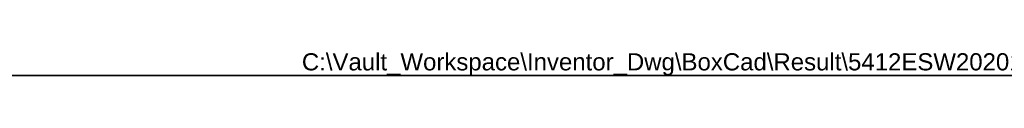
# Model space of a CAD drawing. Header units: inches. Extents: x 0 to 149, y -11 to 97.
# Tile 7 of 13: x 39.55 to 85.74, y 95.59 to 96.74. Entities that reach past the tile are written whole.
import ezdxf

# ---------------------------------------------------------------- set-up
doc = ezdxf.new("R2010")
doc.units = ezdxf.units.IN
doc.header["$LTSCALE"] = 8.944272
doc.header["$MEASUREMENT"] = 0
doc.layers.get('0').update_dxf_attribs({"lineweight": 25})
doc.layers.add('Sketch Geometry(ANSI)', color=7, linetype='Continuous', lineweight=25)
doc.layers.add('Symbols(ANSI)', color=7, linetype='Continuous', lineweight=25)
doc.styles.add('Current-ANSI', font='arial.ttf')

# ---------------------------------------------------------------- blocks, each defined once
blk = doc.blocks.new('Borders 1_EXM - B (Inch)')
at = {"layer": 'Sketch Geometry(ANSI)', "linetype": 'Continuous', "lineweight": 35}
blk.add_line((16.3979, 10.6915), (0.5229, 10.6915), dxfattribs=at)
at = {"layer": 'Symbols(ANSI)', "color": 7, "style": 'Current-ANSI'}
blk.add_attdef('FILENAME_AND_PATH_001', (5.9016, 10.7181), '', height=0.09, dxfattribs=at)

msp = doc.modelspace()

# ---------------------------------------------------------------- block references
at = {"xscale": 8.94427190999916, "yscale": 8.94427190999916, "zscale": 8.94427190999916}
msp.add_blockref('Borders 1_EXM - B (Inch)', (0, 0), dxfattribs=at).add_auto_attribs({'FILENAME_AND_PATH_001': 'C:\\Vault_Workspace\\Inventor_Dwg\\BoxCad\\Result\\5412ESW202010\\5412ESW202010.idw'})

doc.saveas('drawing.dxf')
